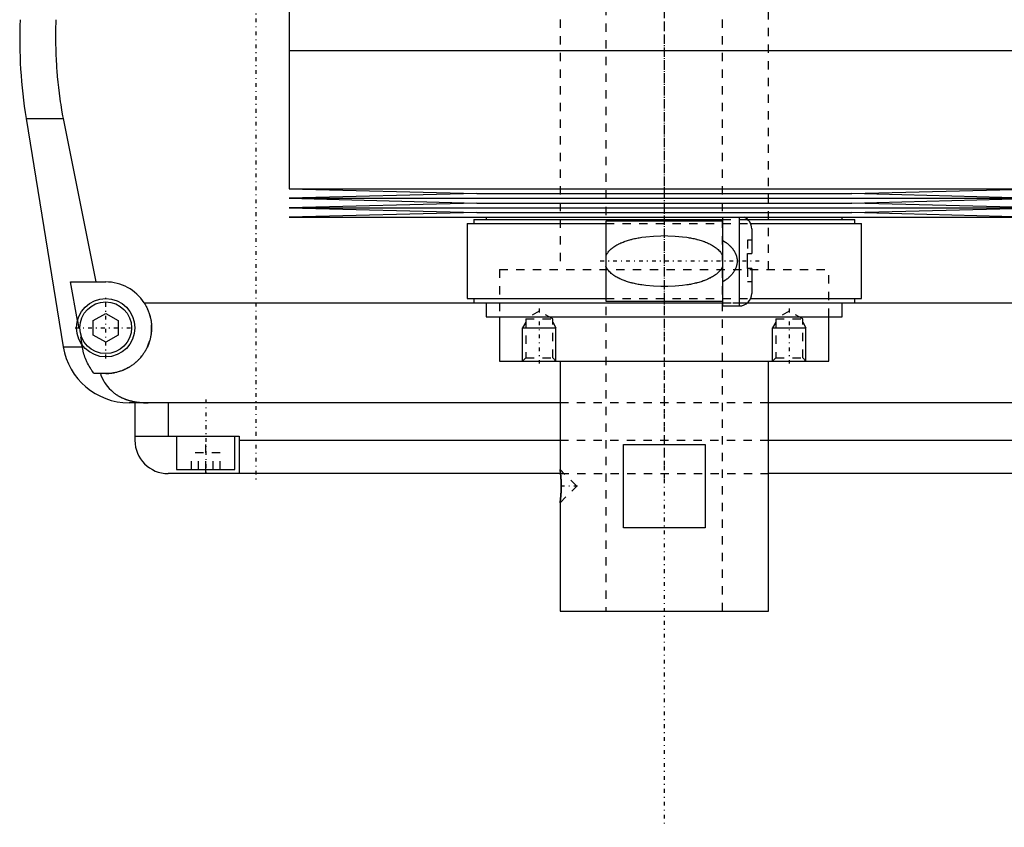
# Model space of a CAD drawing. Extents: x -125 to 125, y -123 to 447.
# Tile 1 of 10: x -77 to 41, y -123 to -27. Entities that reach past the tile are written whole.
import ezdxf

# ---------------------------------------------------------------- set-up
doc = ezdxf.new("R2010")
doc.units = 0
doc.linetypes.add('CENTER', pattern=[1.5, 0.45, -0.5, 0.05, -0.5])
doc.linetypes.add('DASHED', pattern=[2, 1, -1])
for name, color, linetype in [('AM_0', 7, 'CONTINUOUS'), ('AM_10', 7, 'CONTINUOUS'), ('AM_3', 7, 'DASHED'), ('AM_7', 7, 'CENTER')]:
    doc.layers.add(name, color=color, linetype=linetype)

msp = doc.modelspace()

# ---------------------------------------------------------------- linework, layer by layer
at = {"layer": 'AM_0', "color": 7, "linetype": 'CONTINUOUS'}
for p, q in [((-45, -13.67), (-45, -30.25)), ((-45, -30.25), (45, -30.25)), ((-45, -30.25), (-45, -46.83)), ((-45, -30.25), (0, -30.25)), ((-76.54, -38.4), (-72.1, -65.78)), ((-76.54, -38.4), (-72.1, -38.4)), ((-72.1, -38.4), (-68.19, -58)), ((-45, -46.83), (-22.5, -47.4)), ((-45, -46.83), (45, -46.83)), ((22.5, -47.4), (45, -46.83)), ((-22.5, -47.4), (-45, -47.97)), ((-45, -47.97), (-22.5, -48.54)), ((-45, -47.97), (45, -47.97)), ((-22.5, -47.4), (22.5, -47.4)), ((45, -47.97), (22.5, -47.4)), ((22.5, -48.54), (45, -47.97)), ((-22.5, -48.54), (-45, -49.11)), ((-45, -49.11), (-22.5, -49.68)), ((-45, -49.11), (45, -49.11)), ((-22.5, -48.54), (22.5, -48.54)), ((45, -49.11), (22.5, -48.54)), ((22.5, -49.68), (45, -49.11)), ((-22.5, -49.68), (-45, -50.25)), ((-45, -50.25), (45, -50.25)), ((-22.85, -50.5), (-22.85, -51)), ((-22.85, -50.5), (7, -50.5)), ((-22.5, -49.68), (22.5, -49.68)), ((-21.35, -50.25), (-21.35, -50.5)), ((7, -50.7), (-7, -50.7)), ((-7, -50.7), (-7, -60.3)), ((7, -50.25), (7, -60.88)), ((9, -50.25), (9, -60.88)), ((9.99, -50.5), (22.85, -50.5)), ((21.35, -50.5), (21.35, -50.25)), ((45, -50.25), (22.5, -49.68)), ((22.85, -51), (22.85, -50.5)), ((-23.65, -51), (-23.65, -60)), ((-23.65, -51), (-7, -51)), ((10.36, -51), (23.65, -51)), ((10.5, -51.62), (10.5, -54.6)), ((23.65, -60), (23.65, -51)), ((10, -56.4), (10, -54.6)), ((10, -54.6), (10.5, -54.6)), ((10.5, -56.4), (10, -56.4)), ((10.5, -56.4), (10.5, -59.38)), ((-71.21, -58), (-67, -58)), ((-70.39, -62.62), (-71.21, -58)), ((-23.65, -60), (-7, -60)), ((-22.85, -60), (-22.85, -60.5)), ((10.36, -60), (23.65, -60)), ((22.85, -60.5), (22.85, -60)), ((-62.39, -60.5), (-9.77, -60.5)), ((-22.85, -60.5), (7.01, -60.5)), ((-21.35, -60.5), (-21.35, -62.2)), ((-7, -60.3), (7, -60.3)), ((7, -60.88), (9, -60.88)), ((9.99, -60.5), (22.85, -60.5)), ((21.35, -62.2), (21.35, -60.5)), ((22.85, -60.5), (62.39, -60.5)), ((-68.5, -62.63), (-67, -61.77)), ((-67, -61.77), (-65.5, -62.63)), ((-21.35, -62.2), (21.35, -62.2)), ((-19.75, -62.2), (-19.75, -67.5)), ((19.75, -67.5), (19.75, -62.2)), ((-68.5, -64.37), (-68.5, -62.63)), ((-65.5, -62.63), (-65.5, -64.37)), ((-67, -65.23), (-68.5, -64.37)), ((-65.5, -64.37), (-67, -65.23)), ((-72.1, -65.78), (-69.82, -65.78)), ((-69.82, -65.78), (-69.87, -65.5)), ((-19.75, -67.5), (19.75, -67.5)), ((-12.5, -67.5), (-12.5, -80.5)), ((12.5, -97.5), (12.5, -67.5)), ((-67, -69), (-68.39, -69)), ((-12.5, -72.5), (-64.2, -72.5)), ((-63.5, -72.5), (-63.5, -77)), ((-59.5, -72.5), (-59.5, -76.5)), ((64.2, -72.5), (12.5, -72.5)), ((-63.5, -76.5), (-51, -76.5)), ((-58.5, -76.5), (-58.5, -80.5)), ((-51.5, -80.5), (-51.5, -76.5)), ((-51, -76.5), (-51, -81)), ((-51, -77), (-12.5, -77)), ((-4.9, -77.5), (4.9, -77.5)), ((-4.9, -87.5), (-4.9, -77.5)), ((4.9, -77.5), (4.9, -87.5)), ((12.5, -77), (51, -77)), ((-12.44, -81), (-59.5, -81)), ((-58.5, -80.5), (-51.5, -80.5)), ((-55, -81), (-55, -80.5)), ((-12.49, -80.54), (-12.5, -80.5)), ((-12.48, -80.66), (-12.49, -80.59)), ((-12.44, -80.98), (-12.45, -80.86)), ((59.5, -81), (12.5, -81)), ((-12.5, -84.5), (-12.49, -84.46)), ((-12.5, -84.5), (-12.5, -97.5)), ((-12.49, -84.42), (-12.47, -84.29)), ((-12.45, -84.14), (-12.44, -84.02)), ((4.9, -87.5), (-4.9, -87.5)), ((-12.5, -97.5), (12.5, -97.5))]:
    msp.add_line(p, q, dxfattribs=at)
for points in [[(-72.97, -26.54, 0), (-72.99, -26.87, 0), (-73.01, -27.51, 0), (-73.02, -28.16, 0), (-73.02, -28.47, 0), (-73.02, -28.79, 0), (-73.02, -29.43, 0), (-73, -30.07, 0), (-72.98, -30.72, 0), (-72.96, -31.37, 0), (-72.92, -32.03, 0), (-72.9, -32.36, 0), (-72.87, -32.69, 0), (-72.82, -33.35, 0), (-72.75, -34.02, 0), (-72.68, -34.69, 0), (-72.59, -35.36, 0), (-72.5, -36.04, 0), (-72.45, -36.38, 0), (-72.4, -36.71, 0), (-72.29, -37.39, 0), (-72.17, -38.06, 0), (-72.1, -38.4, 0)], [(-62.39, -60.5, 0), (-62.36, -60.55, 0), (-62.3, -60.65, 0), (-62.24, -60.74, 0), (-62.21, -60.79, 0), (-62.18, -60.84, 0), (-62.13, -60.95, 0), (-62.08, -61.05, 0), (-62.03, -61.15, 0), (-61.98, -61.26, 0), (-61.93, -61.36, 0), (-61.91, -61.41, 0), (-61.89, -61.47, 0), (-61.85, -61.57, 0), (-61.81, -61.68, 0), (-61.77, -61.79, 0), (-61.74, -61.9, 0), (-61.71, -62.01, 0), (-61.69, -62.06, 0), (-61.68, -62.12, 0), (-61.65, -62.23, 0), (-61.62, -62.34, 0), (-61.61, -62.39, 0), (-61.6, -62.45, 0), (-61.58, -62.56, 0), (-61.56, -62.66, 0), (-61.56, -62.72, 0), (-61.55, -62.77, 0), (-61.53, -62.88, 0), (-61.52, -62.99, 0), (-61.51, -63.1, 0), (-61.51, -63.21, 0), (-61.5, -63.31, 0), (-61.5, -63.37, 0), (-61.5, -63.42, 0), (-61.5, -63.52, 0), (-61.5, -63.63, 0), (-61.5, -63.73, 0), (-61.51, -63.84, 0), (-61.52, -63.95, 0), (-61.52, -64, 0), (-61.53, -64.05, 0), (-61.54, -64.16, 0), (-61.55, -64.26, 0), (-61.57, -64.37, 0), (-61.59, -64.47, 0), (-61.61, -64.58, 0), (-61.62, -64.63, 0), (-61.63, -64.69, 0), (-61.65, -64.79, 0), (-61.68, -64.9, 0), (-61.71, -65, 0), (-61.74, -65.1, 0), (-61.77, -65.21, 0), (-61.79, -65.26, 0), (-61.81, -65.31, 0), (-61.84, -65.41, 0), (-61.88, -65.51, 0), (-61.92, -65.61, 0), (-61.96, -65.71, 0), (-62.01, -65.81, 0), (-62.03, -65.86, 0), (-62.05, -65.9, 0), (-62.1, -66, 0), (-62.15, -66.1, 0), (-62.18, -66.14, 0), (-62.2, -66.19, 0), (-62.26, -66.28, 0), (-62.31, -66.37, 0), (-62.34, -66.42, 0), (-62.37, -66.46, 0), (-62.43, -66.55, 0), (-62.49, -66.64, 0), (-62.55, -66.73, 0), (-62.61, -66.81, 0), (-62.67, -66.9, 0), (-62.71, -66.94, 0), (-62.74, -66.98, 0), (-62.81, -67.06, 0), (-62.87, -67.14, 0), (-62.94, -67.21, 0), (-63.01, -67.29, 0), (-63.09, -67.36, 0), (-63.12, -67.4, 0), (-63.16, -67.44, 0), (-63.23, -67.51, 0), (-63.31, -67.58, 0), (-63.38, -67.64, 0), (-63.46, -67.71, 0), (-63.55, -67.78, 0), (-63.59, -67.81, 0), (-63.63, -67.85, 0), (-63.71, -67.91, 0), (-63.8, -67.97, 0), (-63.89, -68.04, 0), (-63.98, -68.1, 0), (-64.07, -68.15, 0), (-64.12, -68.18, 0), (-64.16, -68.21, 0), (-64.26, -68.27, 0), (-64.36, -68.32, 0), (-64.45, -68.37, 0), (-64.55, -68.43, 0), (-64.65, -68.47, 0), (-64.7, -68.5, 0), (-64.76, -68.52, 0), (-64.86, -68.57, 0), (-64.96, -68.61, 0), (-65.02, -68.63, 0), (-65.07, -68.65, 0), (-65.17, -68.69, 0), (-65.28, -68.72, 0), (-65.34, -68.74, 0), (-65.39, -68.76, 0), (-65.5, -68.79, 0), (-65.61, -68.82, 0), (-65.72, -68.85, 0), (-65.83, -68.87, 0), (-65.94, -68.9, 0), (-66, -68.91, 0), (-66.05, -68.92, 0), (-66.16, -68.94, 0), (-66.27, -68.95, 0), (-66.39, -68.97, 0), (-66.5, -68.98, 0), (-66.61, -68.99, 0), (-66.67, -68.99, 0), (-66.72, -68.99, 0), (-66.83, -69, 0), (-66.94, -69, 0), (-67, -69, 0)], [(-68.39, -69, 0), (-68.45, -68.92, 0), (-68.56, -68.77, 0), (-68.67, -68.61, 0), (-68.72, -68.53, 0), (-68.77, -68.45, 0), (-68.88, -68.28, 0), (-68.98, -68.11, 0), (-69.07, -67.93, 0), (-69.17, -67.75, 0), (-69.26, -67.57, 0), (-69.3, -67.47, 0), (-69.34, -67.38, 0), (-69.42, -67.19, 0), (-69.49, -67.01, 0), (-69.55, -66.83, 0), (-69.61, -66.65, 0), (-69.66, -66.46, 0), (-69.69, -66.37, 0), (-69.71, -66.27, 0), (-69.76, -66.08, 0), (-69.8, -65.88, 0), (-69.82, -65.78, 0)], [(-67.64, -69, 0), (-67.57, -69.19, 0), (-67.42, -69.55, 0), (-67.24, -69.89, 0), (-67.14, -70.05, 0), (-67.04, -70.21, 0), (-66.82, -70.51, 0), (-66.59, -70.78, 0), (-66.32, -71.04, 0), (-66.16, -71.19, 0), (-66.11, -71.23, 0), (-66.07, -71.27, 0), (-66.04, -71.29, 0), (-66.02, -71.31, 0), (-65.97, -71.34, 0), (-65.92, -71.38, 0), (-65.87, -71.42, 0), (-65.81, -71.45, 0), (-65.76, -71.49, 0), (-65.73, -71.51, 0), (-65.71, -71.53, 0), (-65.65, -71.56, 0), (-65.6, -71.6, 0), (-65.57, -71.61, 0), (-65.54, -71.63, 0), (-65.49, -71.66, 0), (-65.43, -71.69, 0), (-65.4, -71.71, 0), (-65.38, -71.73, 0), (-65.32, -71.76, 0), (-65.26, -71.79, 0), (-65.2, -71.82, 0), (-65.14, -71.85, 0), (-65.08, -71.88, 0), (-65.05, -71.89, 0), (-65.02, -71.91, 0), (-64.96, -71.93, 0), (-64.9, -71.96, 0), (-64.83, -71.99, 0), (-64.77, -72.01, 0), (-64.71, -72.04, 0), (-64.68, -72.05, 0), (-64.64, -72.06, 0), (-64.58, -72.09, 0), (-64.52, -72.11, 0), (-64.45, -72.13, 0), (-64.39, -72.15, 0), (-64.32, -72.17, 0), (-64.29, -72.18, 0), (-64.25, -72.19, 0), (-64.19, -72.21, 0), (-64.12, -72.23, 0), (-64.05, -72.25, 0), (-63.98, -72.27, 0), (-63.92, -72.28, 0), (-63.88, -72.29, 0), (-63.85, -72.3, 0), (-63.78, -72.31, 0), (-63.71, -72.33, 0), (-63.64, -72.34, 0), (-63.57, -72.36, 0), (-63.5, -72.37, 0), (-63.46, -72.38, 0), (-63.43, -72.38, 0), (-63.36, -72.39, 0), (-63.28, -72.41, 0), (-63.25, -72.41, 0), (-63.21, -72.42, 0), (-63.14, -72.43, 0), (-63.07, -72.43, 0), (-63.03, -72.44, 0), (-62.99, -72.44, 0), (-62.92, -72.45, 0), (-62.85, -72.46, 0), (-62.77, -72.46, 0), (-62.7, -72.47, 0), (-62.63, -72.48, 0), (-62.59, -72.48, 0), (-62.55, -72.48, 0), (-62.48, -72.49, 0), (-62.41, -72.49, 0), (-62.15, -72.5, 0), (-61.92, -72.5, 0)], [(-12.5, -80.5, 0), (-12.5, -80.5, 0), (-12.5, -80.5, 0), (-12.5, -80.51, 0), (-12.5, -80.51, 0), (-12.5, -80.51, 0), (-12.5, -80.52, 0), (-12.5, -80.53, 0), (-12.49, -80.54, 0), (-12.49, -80.55, 0), (-12.49, -80.56, 0), (-12.49, -80.57, 0), (-12.49, -80.58, 0), (-12.49, -80.6, 0), (-12.48, -80.62, 0), (-12.48, -80.64, 0), (-12.48, -80.66, 0), (-12.48, -80.69, 0), (-12.47, -80.7, 0), (-12.47, -80.71, 0), (-12.47, -80.74, 0), (-12.47, -80.77, 0), (-12.46, -80.78, 0), (-12.46, -80.8, 0), (-12.46, -80.83, 0), (-12.45, -80.87, 0), (-12.45, -80.88, 0), (-12.45, -80.9, 0), (-12.45, -80.94, 0), (-12.44, -80.97, 0), (-12.44, -81.01, 0), (-12.43, -81.05, 0), (-12.43, -81.09, 0), (-12.43, -81.11, 0), (-12.43, -81.13, 0), (-12.42, -81.17, 0), (-12.42, -81.21, 0), (-12.41, -81.26, 0), (-12.41, -81.3, 0), (-12.41, -81.35, 0), (-12.41, -81.37, 0), (-12.4, -81.4, 0), (-12.4, -81.44, 0), (-12.4, -81.49, 0), (-12.39, -81.54, 0), (-12.39, -81.6, 0), (-12.39, -81.65, 0), (-12.38, -81.67, 0), (-12.38, -81.7, 0), (-12.38, -81.75, 0), (-12.38, -81.81, 0), (-12.38, -81.86, 0), (-12.37, -81.92, 0), (-12.37, -81.97, 0), (-12.37, -82, 0), (-12.37, -82.03, 0), (-12.37, -82.09, 0), (-12.37, -82.14, 0), (-12.36, -82.2, 0), (-12.36, -82.25, 0), (-12.36, -82.31, 0), (-12.36, -82.34, 0), (-12.36, -82.36, 0), (-12.36, -82.42, 0), (-12.36, -82.47, 0), (-12.36, -82.5, 0), (-12.36, -82.53, 0), (-12.36, -82.58, 0), (-12.36, -82.64, 0), (-12.36, -82.66, 0), (-12.36, -82.69, 0), (-12.36, -82.75, 0), (-12.36, -82.8, 0), (-12.37, -82.86, 0), (-12.37, -82.92, 0), (-12.37, -82.97, 0), (-12.37, -83, 0), (-12.37, -83.03, 0), (-12.37, -83.08, 0), (-12.38, -83.14, 0), (-12.38, -83.19, 0), (-12.38, -83.25, 0), (-12.38, -83.3, 0), (-12.38, -83.33, 0), (-12.39, -83.35, 0), (-12.39, -83.41, 0), (-12.39, -83.46, 0), (-12.4, -83.51, 0), (-12.4, -83.56, 0), (-12.4, -83.61, 0), (-12.41, -83.63, 0), (-12.41, -83.65, 0), (-12.41, -83.7, 0), (-12.41, -83.74, 0), (-12.42, -83.79, 0), (-12.42, -83.83, 0), (-12.43, -83.87, 0), (-12.43, -83.89, 0), (-12.43, -83.91, 0), (-12.43, -83.95, 0), (-12.44, -83.99, 0), (-12.44, -84.03, 0), (-12.45, -84.06, 0), (-12.45, -84.1, 0), (-12.45, -84.12, 0), (-12.45, -84.13, 0), (-12.46, -84.17, 0), (-12.46, -84.2, 0), (-12.46, -84.22, 0), (-12.47, -84.23, 0), (-12.47, -84.26, 0), (-12.47, -84.29, 0), (-12.47, -84.3, 0), (-12.48, -84.31, 0), (-12.48, -84.34, 0), (-12.48, -84.36, 0), (-12.48, -84.38, 0), (-12.49, -84.4, 0), (-12.49, -84.42, 0), (-12.49, -84.43, 0), (-12.49, -84.44, 0), (-12.49, -84.45, 0), (-12.49, -84.46, 0), (-12.5, -84.47, 0), (-12.5, -84.48, 0), (-12.5, -84.49, 0), (-12.5, -84.49, 0), (-12.5, -84.49, 0), (-12.5, -84.5, 0), (-12.5, -84.5, 0), (-12.5, -84.5, 0)]]:
    msp.add_polyline3d(points, dxfattribs=at)
for radius in [3.5, 3.1]:
    msp.add_circle((-67, -63.5), radius, dxfattribs=at)
for centre, radius, start, end in [((-17.32, -28.78), 60, 177.861, 189.225), ((9, -51.62), 1.5, 0, 66.4435), ((-67, -63.5), 5.5, 33.0557, 90), ((9, -59.38), 1.5, 270, 0), ((-64.2, -64.5), 8, 189.225, 270), ((-59.5, -77), 4, 180, 270)]:
    msp.add_arc(centre, radius, start, end, dxfattribs=at)
at = {"layer": 'AM_10', "color": 7, "linetype": 'CONTINUOUS'}
for p, q in [((-16.62, -62.84), (-17, -63.5)), ((-17, -67.5), (-17, -63.5)), ((-17, -63.5), (-13, -63.5)), ((-13.38, -62.84), (-13, -63.5)), ((-13, -67.5), (-13, -63.5)), ((13.38, -62.84), (13, -63.5)), ((13, -67.5), (13, -63.5)), ((13, -63.5), (17, -63.5)), ((16.62, -62.84), (17, -63.5)), ((17, -67.5), (17, -63.5))]:
    msp.add_line(p, q, dxfattribs=at)
at = {"layer": 'AM_3', "color": 6, "linetype": 'DASHED'}
for p, q in [((-7, 421), (-7, -97.5)), ((7, -97.5), (7, 421)), ((-12.5, 405.5), (-12.5, -56.5)), ((12.5, -56.5), (12.5, 405.5)), ((7, -50.5), (9.99, -50.5)), ((-7, -51), (10.36, -51)), ((10, -53), (10, -54.6)), ((10.5, -53), (10, -53)), ((-19.75, -56.5), (19.75, -56.5)), ((-19.75, -56.5), (-19.75, -62.2)), ((-19.75, -56.5), (0, -56.5)), ((10, -56.4), (10, -58)), ((19.75, -62.2), (19.75, -56.5)), ((10.5, -58), (10, -58)), ((-7, -60), (10.36, -60)), ((-9.77, -60.5), (22.85, -60.5)), ((7.01, -60.5), (9.99, -60.5)), ((-15, -61.5), (-16.62, -62.44)), ((-16.62, -62.44), (-16.62, -67.12)), ((-16.62, -62.44), (-13.38, -62.44)), ((-13.38, -62.44), (-15, -61.5)), ((-13.38, -67.12), (-13.38, -62.44)), ((15, -61.5), (13.38, -62.44)), ((13.38, -62.44), (13.38, -67.12)), ((13.38, -62.44), (16.62, -62.44)), ((16.62, -62.44), (15, -61.5)), ((16.62, -67.12), (16.62, -62.44)), ((-70.39, -62.62), (-69.87, -65.5)), ((-16.62, -67.12), (-17, -67.5)), ((-16.62, -67.12), (-13.38, -67.12)), ((-13, -67.5), (-13.38, -67.12)), ((13.38, -67.12), (13, -67.5)), ((13.38, -67.12), (16.62, -67.12)), ((17, -67.5), (16.62, -67.12)), ((12.5, -72.5), (-12.5, -72.5)), ((-55, -80.5), (-55, -76.5)), ((-12.5, -77), (12.5, -77)), ((-56.73, -80.5), (-56.73, -78.5)), ((-53.27, -78.5), (-56.73, -78.5)), ((-55.87, -80.5), (-55.87, -78.5)), ((-54.13, -80.5), (-54.13, -78.5)), ((-53.27, -80.5), (-53.27, -78.5)), ((-10.5, -82.5), (-12.5, -80.5)), ((-12.49, -80.59), (-12.49, -80.54)), ((-12.45, -80.86), (-12.48, -80.66)), ((-12.44, -81), (12.5, -81)), ((-12.5, -84.5), (-10.5, -82.5)), ((-12.49, -84.46), (-12.49, -84.42)), ((-12.47, -84.29), (-12.45, -84.14))]:
    msp.add_line(p, q, dxfattribs=at)
for points in [[(-7, -54.88, 0), (-7, -54.87, 0), (-6.99, -54.85, 0), (-6.98, -54.82, 0), (-6.97, -54.81, 0), (-6.96, -54.8, 0), (-6.95, -54.78, 0), (-6.94, -54.76, 0), (-6.93, -54.73, 0), (-6.92, -54.71, 0), (-6.91, -54.69, 0), (-6.9, -54.68, 0), (-6.9, -54.67, 0), (-6.88, -54.65, 0), (-6.87, -54.63, 0), (-6.82, -54.55, 0), (-6.78, -54.49, 0), (-6.74, -54.43, 0), (-6.65, -54.32, 0), (-6.55, -54.22, 0), (-6.45, -54.12, 0), (-6.35, -54.03, 0), (-6.25, -53.94, 0), (-6.19, -53.9, 0), (-6.14, -53.86, 0), (-6.03, -53.78, 0), (-5.91, -53.7, 0), (-5.8, -53.63, 0), (-5.68, -53.56, 0), (-5.56, -53.5, 0), (-5.5, -53.47, 0), (-5.44, -53.44, 0), (-5.32, -53.38, 0), (-5.19, -53.32, 0), (-5.13, -53.29, 0), (-5.06, -53.27, 0), (-4.94, -53.21, 0), (-4.81, -53.16, 0), (-4.74, -53.14, 0), (-4.67, -53.12, 0), (-4.54, -53.07, 0), (-4.41, -53.03, 0), (-4.27, -52.99, 0), (-4.13, -52.95, 0), (-3.99, -52.91, 0), (-3.92, -52.89, 0), (-3.85, -52.87, 0), (-3.71, -52.84, 0), (-3.57, -52.8, 0), (-3.43, -52.77, 0), (-3.28, -52.74, 0), (-3.14, -52.71, 0), (-3.07, -52.7, 0), (-2.99, -52.69, 0), (-2.85, -52.66, 0), (-2.7, -52.64, 0), (-2.19, -52.57, 0), (-1.3, -52.49, 0), (-0.43, -52.45, 0), (0, -52.44, 0), (0.43, -52.45, 0), (1.3, -52.49, 0), (2.19, -52.57, 0), (2.7, -52.64, 0), (2.85, -52.66, 0), (2.99, -52.69, 0), (3.07, -52.7, 0), (3.14, -52.71, 0), (3.28, -52.74, 0), (3.43, -52.77, 0), (3.57, -52.8, 0), (3.71, -52.84, 0), (3.85, -52.87, 0), (3.92, -52.89, 0), (3.99, -52.91, 0), (4.13, -52.95, 0), (4.27, -52.99, 0), (4.41, -53.03, 0), (4.54, -53.07, 0), (4.67, -53.12, 0), (4.74, -53.14, 0), (4.81, -53.16, 0), (4.94, -53.21, 0), (5.06, -53.27, 0), (5.13, -53.29, 0), (5.19, -53.32, 0), (5.32, -53.38, 0), (5.44, -53.44, 0), (5.5, -53.47, 0), (5.56, -53.5, 0), (5.68, -53.56, 0), (5.8, -53.63, 0), (5.91, -53.7, 0), (6.03, -53.78, 0), (6.14, -53.86, 0), (6.19, -53.9, 0), (6.25, -53.94, 0), (6.35, -54.03, 0), (6.45, -54.12, 0), (6.55, -54.22, 0), (6.65, -54.32, 0), (6.74, -54.43, 0), (6.78, -54.49, 0), (6.82, -54.55, 0), (6.87, -54.63, 0), (6.88, -54.65, 0), (6.9, -54.67, 0), (6.9, -54.68, 0), (6.91, -54.69, 0), (6.92, -54.71, 0), (6.93, -54.73, 0), (6.94, -54.76, 0), (6.95, -54.78, 0), (6.96, -54.8, 0), (6.97, -54.81, 0), (6.98, -54.82, 0), (6.99, -54.85, 0), (7, -54.87, 0), (7, -54.88, 0)], [(7, -53, 0), (7.15, -53.1, 0), (7.33, -53.21, 0), (7.38, -53.25, 0), (7.42, -53.28, 0), (7.45, -53.3, 0), (7.47, -53.32, 0), (7.52, -53.35, 0), (7.57, -53.39, 0), (7.61, -53.43, 0), (7.66, -53.46, 0), (7.7, -53.5, 0), (7.72, -53.52, 0), (7.75, -53.54, 0), (7.79, -53.58, 0), (7.83, -53.62, 0), (7.85, -53.64, 0), (7.88, -53.66, 0), (7.92, -53.7, 0), (7.96, -53.74, 0), (7.98, -53.76, 0), (8, -53.78, 0), (8.04, -53.82, 0), (8.07, -53.87, 0), (8.11, -53.91, 0), (8.15, -53.95, 0), (8.18, -54, 0), (8.2, -54.02, 0), (8.22, -54.04, 0), (8.25, -54.09, 0), (8.28, -54.13, 0), (8.32, -54.18, 0), (8.35, -54.23, 0), (8.38, -54.28, 0), (8.39, -54.3, 0), (8.41, -54.33, 0), (8.44, -54.38, 0), (8.47, -54.43, 0), (8.5, -54.49, 0), (8.52, -54.54, 0), (8.55, -54.6, 0), (8.56, -54.62, 0), (8.57, -54.65, 0), (8.59, -54.71, 0), (8.61, -54.77, 0), (8.63, -54.82, 0), (8.65, -54.88, 0), (8.67, -54.94, 0), (8.68, -54.97, 0), (8.68, -55, 0), (8.7, -55.06, 0), (8.71, -55.12, 0), (8.72, -55.18, 0), (8.73, -55.24, 0), (8.73, -55.3, 0), (8.73, -55.33, 0), (8.74, -55.35, 0), (8.74, -55.41, 0), (8.74, -55.47, 0), (8.74, -55.5, 0), (8.74, -55.53, 0), (8.74, -55.59, 0), (8.74, -55.65, 0), (8.73, -55.67, 0), (8.73, -55.7, 0), (8.73, -55.76, 0), (8.72, -55.82, 0), (8.71, -55.88, 0), (8.7, -55.94, 0), (8.68, -56, 0), (8.68, -56.03, 0), (8.67, -56.06, 0), (8.65, -56.12, 0), (8.63, -56.18, 0), (8.61, -56.23, 0), (8.59, -56.29, 0), (8.57, -56.35, 0), (8.56, -56.38, 0), (8.55, -56.4, 0), (8.52, -56.46, 0), (8.5, -56.51, 0), (8.47, -56.57, 0), (8.44, -56.62, 0), (8.41, -56.67, 0), (8.39, -56.7, 0), (8.38, -56.72, 0), (8.35, -56.77, 0), (8.32, -56.82, 0), (8.28, -56.87, 0), (8.25, -56.91, 0), (8.22, -56.96, 0), (8.2, -56.98, 0), (8.18, -57, 0), (8.15, -57.05, 0), (8.11, -57.09, 0), (8.07, -57.13, 0), (8.04, -57.18, 0), (8, -57.22, 0), (7.98, -57.24, 0), (7.96, -57.26, 0), (7.92, -57.3, 0), (7.88, -57.34, 0), (7.85, -57.36, 0), (7.83, -57.38, 0), (7.79, -57.42, 0), (7.75, -57.46, 0), (7.72, -57.48, 0), (7.7, -57.5, 0), (7.66, -57.54, 0), (7.61, -57.57, 0), (7.57, -57.61, 0), (7.52, -57.65, 0), (7.47, -57.68, 0), (7.45, -57.7, 0), (7.42, -57.72, 0), (7.38, -57.75, 0), (7.33, -57.79, 0), (7.15, -57.9, 0), (7, -58, 0)], [(7, -56.12, 0), (7, -56.13, 0), (6.99, -56.15, 0), (6.98, -56.18, 0), (6.97, -56.19, 0), (6.96, -56.2, 0), (6.95, -56.22, 0), (6.94, -56.24, 0), (6.93, -56.27, 0), (6.92, -56.29, 0), (6.91, -56.31, 0), (6.9, -56.32, 0), (6.9, -56.33, 0), (6.88, -56.35, 0), (6.87, -56.37, 0), (6.82, -56.45, 0), (6.78, -56.51, 0), (6.74, -56.57, 0), (6.65, -56.68, 0), (6.55, -56.78, 0), (6.45, -56.88, 0), (6.35, -56.97, 0), (6.25, -57.06, 0), (6.19, -57.1, 0), (6.14, -57.14, 0), (6.03, -57.22, 0), (5.91, -57.3, 0), (5.8, -57.37, 0), (5.68, -57.44, 0), (5.56, -57.5, 0), (5.5, -57.53, 0), (5.44, -57.56, 0), (5.32, -57.62, 0), (5.19, -57.68, 0), (5.13, -57.71, 0), (5.06, -57.73, 0), (4.94, -57.79, 0), (4.81, -57.84, 0), (4.74, -57.86, 0), (4.67, -57.88, 0), (4.54, -57.93, 0), (4.41, -57.97, 0), (4.27, -58.01, 0), (4.13, -58.05, 0), (3.99, -58.09, 0), (3.92, -58.11, 0), (3.85, -58.13, 0), (3.71, -58.16, 0), (3.57, -58.2, 0), (3.43, -58.23, 0), (3.28, -58.26, 0), (3.14, -58.29, 0), (3.07, -58.3, 0), (2.99, -58.31, 0), (2.85, -58.34, 0), (2.7, -58.36, 0), (2.19, -58.43, 0), (1.3, -58.51, 0), (0.43, -58.55, 0), (0, -58.56, 0), (-0.43, -58.55, 0), (-1.3, -58.51, 0), (-2.19, -58.43, 0), (-2.7, -58.36, 0), (-2.85, -58.34, 0), (-2.99, -58.31, 0), (-3.07, -58.3, 0), (-3.14, -58.29, 0), (-3.28, -58.26, 0), (-3.43, -58.23, 0), (-3.57, -58.2, 0), (-3.71, -58.16, 0), (-3.85, -58.13, 0), (-3.92, -58.11, 0), (-3.99, -58.09, 0), (-4.13, -58.05, 0), (-4.27, -58.01, 0), (-4.41, -57.97, 0), (-4.54, -57.93, 0), (-4.67, -57.88, 0), (-4.74, -57.86, 0), (-4.81, -57.84, 0), (-4.94, -57.79, 0), (-5.06, -57.73, 0), (-5.13, -57.71, 0), (-5.19, -57.68, 0), (-5.32, -57.62, 0), (-5.44, -57.56, 0), (-5.5, -57.53, 0), (-5.56, -57.5, 0), (-5.68, -57.44, 0), (-5.8, -57.37, 0), (-5.91, -57.3, 0), (-6.03, -57.22, 0), (-6.14, -57.14, 0), (-6.19, -57.1, 0), (-6.25, -57.06, 0), (-6.35, -56.97, 0), (-6.45, -56.88, 0), (-6.55, -56.78, 0), (-6.65, -56.68, 0), (-6.74, -56.57, 0), (-6.78, -56.51, 0), (-6.82, -56.45, 0), (-6.87, -56.37, 0), (-6.88, -56.35, 0), (-6.9, -56.33, 0), (-6.9, -56.32, 0), (-6.91, -56.31, 0), (-6.92, -56.29, 0), (-6.93, -56.27, 0), (-6.94, -56.24, 0), (-6.95, -56.22, 0), (-6.96, -56.2, 0), (-6.97, -56.19, 0), (-6.98, -56.18, 0), (-6.99, -56.15, 0), (-7, -56.13, 0), (-7, -56.12, 0)], [(-12.44, -84.02, 0), (-12.44, -84.01, 0), (-12.44, -83.99, 0), (-12.44, -83.97, 0), (-12.44, -83.96, 0), (-12.43, -83.95, 0), (-12.43, -83.93, 0), (-12.43, -83.9, 0), (-12.43, -83.88, 0), (-12.43, -83.86, 0), (-12.42, -83.83, 0), (-12.42, -83.82, 0), (-12.42, -83.81, 0), (-12.42, -83.79, 0), (-12.42, -83.76, 0), (-12.41, -83.74, 0), (-12.41, -83.71, 0), (-12.41, -83.69, 0), (-12.41, -83.67, 0), (-12.41, -83.66, 0), (-12.41, -83.63, 0), (-12.4, -83.61, 0), (-12.4, -83.59, 0), (-12.4, -83.58, 0), (-12.4, -83.55, 0), (-12.4, -83.52, 0), (-12.4, -83.51, 0), (-12.4, -83.5, 0), (-12.39, -83.47, 0), (-12.39, -83.44, 0), (-12.39, -83.41, 0), (-12.39, -83.38, 0), (-12.39, -83.35, 0), (-12.39, -83.34, 0), (-12.38, -83.32, 0), (-12.38, -83.29, 0), (-12.38, -83.26, 0), (-12.38, -83.23, 0), (-12.38, -83.2, 0), (-12.38, -83.17, 0), (-12.38, -83.15, 0), (-12.38, -83.14, 0), (-12.37, -83.11, 0), (-12.37, -83.08, 0), (-12.37, -83.05, 0), (-12.37, -83.01, 0), (-12.37, -82.98, 0), (-12.37, -82.97, 0), (-12.37, -82.95, 0), (-12.37, -82.92, 0), (-12.37, -82.89, 0), (-12.37, -82.86, 0), (-12.36, -82.83, 0), (-12.36, -82.79, 0), (-12.36, -82.78, 0), (-12.36, -82.76, 0), (-12.36, -82.73, 0), (-12.36, -82.7, 0), (-12.36, -82.67, 0), (-12.36, -82.64, 0), (-12.36, -82.61, 0), (-12.36, -82.59, 0), (-12.36, -82.58, 0), (-12.36, -82.55, 0), (-12.36, -82.52, 0), (-12.36, -82.5, 0), (-12.36, -82.49, 0), (-12.36, -82.45, 0), (-12.36, -82.42, 0), (-12.36, -82.41, 0), (-12.36, -82.39, 0), (-12.36, -82.36, 0), (-12.36, -82.33, 0), (-12.36, -82.3, 0), (-12.36, -82.27, 0), (-12.36, -82.24, 0), (-12.36, -82.22, 0), (-12.36, -82.21, 0), (-12.36, -82.17, 0), (-12.37, -82.14, 0), (-12.37, -82.11, 0), (-12.37, -82.08, 0), (-12.37, -82.05, 0), (-12.37, -82.03, 0), (-12.37, -82.02, 0), (-12.37, -81.99, 0), (-12.37, -81.95, 0), (-12.37, -81.92, 0), (-12.37, -81.89, 0), (-12.38, -81.86, 0), (-12.38, -81.85, 0), (-12.38, -81.83, 0), (-12.38, -81.8, 0), (-12.38, -81.77, 0), (-12.38, -81.74, 0), (-12.38, -81.71, 0), (-12.38, -81.68, 0), (-12.39, -81.66, 0), (-12.39, -81.65, 0), (-12.39, -81.62, 0), (-12.39, -81.59, 0), (-12.39, -81.56, 0), (-12.39, -81.53, 0), (-12.4, -81.5, 0), (-12.4, -81.49, 0), (-12.4, -81.48, 0), (-12.4, -81.45, 0), (-12.4, -81.42, 0), (-12.4, -81.41, 0), (-12.4, -81.39, 0), (-12.41, -81.37, 0), (-12.41, -81.34, 0), (-12.41, -81.33, 0), (-12.41, -81.31, 0), (-12.41, -81.29, 0), (-12.41, -81.26, 0), (-12.42, -81.24, 0), (-12.42, -81.21, 0), (-12.42, -81.19, 0), (-12.42, -81.18, 0), (-12.42, -81.17, 0), (-12.43, -81.14, 0), (-12.43, -81.12, 0), (-12.43, -81.1, 0), (-12.43, -81.08, 0), (-12.43, -81.05, 0), (-12.44, -81.04, 0), (-12.44, -81.03, 0), (-12.44, -81.01, 0), (-12.44, -80.99, 0), (-12.44, -80.98, 0)]]:
    msp.add_polyline3d(points, dxfattribs=at)
msp.add_arc((-67, -63.5), 5.5, 270, 33.0557, dxfattribs=at)
at = {"layer": 'AM_7', "color": 4, "linetype": 'CENTER'}
for p, q in [((0, 446.93), (0, -123.42)), ((0, 247.5), (0, -82.5)), ((-49, 17), (-49, -82)), ((0, 5.19), (0, -31.94)), ((0, -28.65), (0, -63.8)), ((11.38, -55.5), (-7.88, -55.5)), ((-67, -67.17), (-67, -59.83)), ((-15, -61.2), (-15, -67.8)), ((15, -61.2), (15, -67.8)), ((-70.67, -63.5), (-63.32, -63.5)), ((-55, -72.1), (-55, -80.9)), ((-10.4, -82.5), (-12.6, -82.5))]:
    msp.add_line(p, q, dxfattribs=at)

doc.saveas('drawing.dxf')
